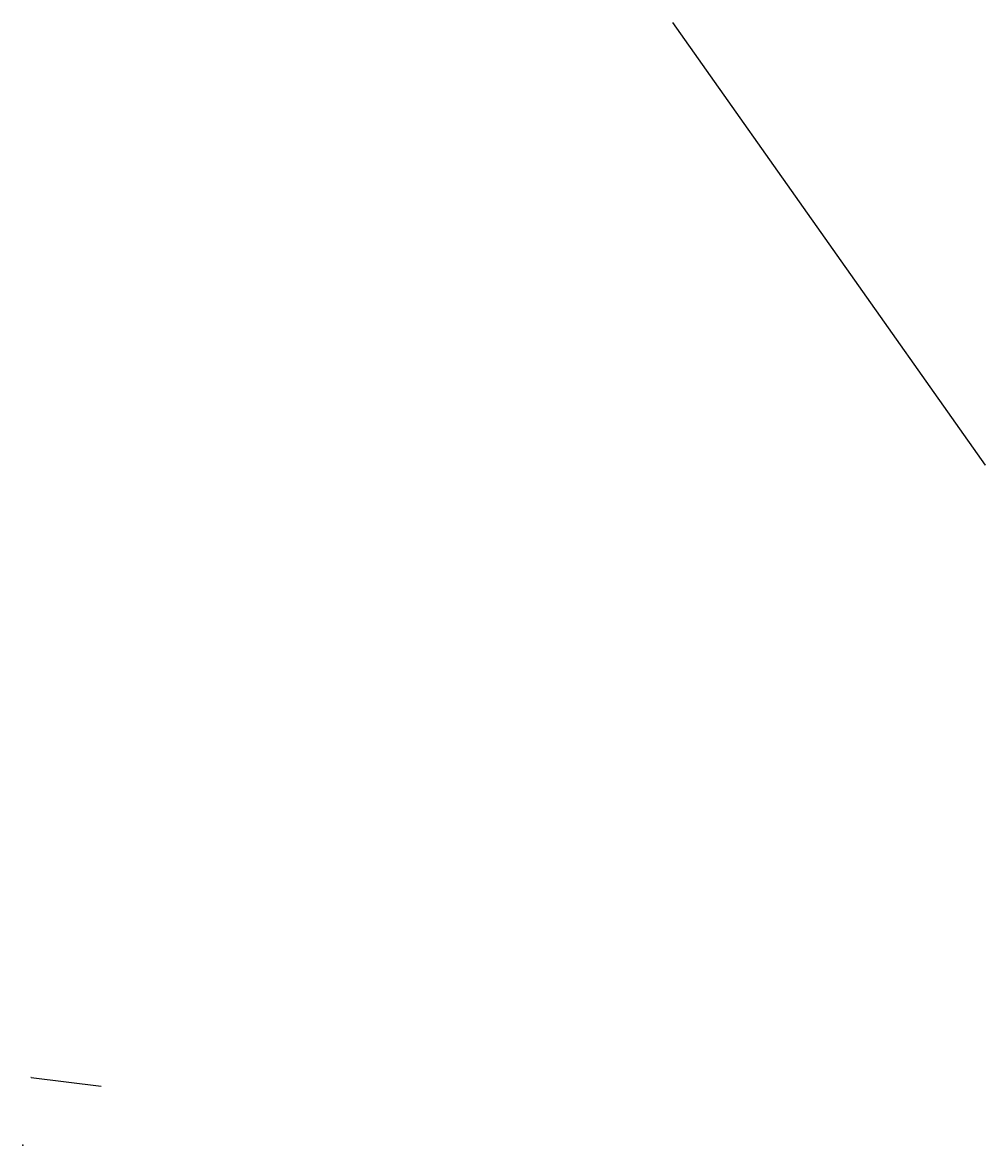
# Model space of a CAD drawing. Header units: millimetres. Extents: x 55422 to 1846266, y 16559 to 2104649.
import ezdxf
from ezdxf.enums import TextEntityAlignment as Align

# ---------------------------------------------------------------- set-up
doc = ezdxf.new("R2010")
doc.units = ezdxf.units.MM
doc.layers.add('粗线', color=1, linetype='Continuous', lineweight=40)
doc.layers.add('细线', color=7, linetype='Continuous')
doc.styles.add('0.5标框渠道', font='tssdeng.shx', dxfattribs={"width": 0.8, "height": 10, "bigfont": 'hztxt.shx'})
doc.styles.add('图框', font='仿宋_GB2312.TTF', dxfattribs={"width": 0.8, "height": 4})
doc.styles.add('图框仿宋', font='仿宋_GB2312.TTF', dxfattribs={"width": 0.85})
doc.dimstyles.new('0.5标框（渠道）', dxfattribs={"dimtxt": 15, "dimasz": 5, "dimexe": 8, "dimexo": 8, "dimgap": 1.5, "dimtad": 1, "dimtxsty": '0.5标框渠道', "dimblk": 'OBLIQUE', "dimcen": 2, "dimadec": 0, "dimazin": 0, "dimtfac": 1, "dimtix": 1, "dimtmove": 0, "dimatfit": 3, "dimldrblk": 'OBLIQUE', "dimfxl": 0, "dimarcsym": 0})

# ---------------------------------------------------------------- blocks, each defined once
blk = doc.blocks.new('_Oblique')
at = {"color": 0, "linetype": 'ByBlock', "lineweight": -2}
blk.add_line((-0.5, -0.5), (0.5, 0.5), dxfattribs=at)
blk = doc.blocks.new('*D79')
at = {"layer": 'Defpoints', "color": 0}
for p in [(56002, 17439), (56042, 17349), (56042, 17309)]:
    blk.add_point(p, dxfattribs=at)
at = {"layer": '细线', "color": 0, "lineweight": -2}
for p, q in [((56002, 17317), (56002, 17301)), ((56002, 17309), (56042, 17309)), ((56042, 17317), (56042, 17301))]:
    blk.add_line(p, q, dxfattribs=at)
at = {"layer": '细线', "color": 0, "lineweight": -2, "xscale": 5, "yscale": 5, "zscale": 5, "rotation": 180}
blk.add_blockref('_Oblique', (56002, 17309), dxfattribs=at)
at = {"layer": '细线', "color": 0, "lineweight": -2, "xscale": 5, "yscale": 5, "zscale": 5}
blk.add_blockref('_Oblique', (56042, 17309), dxfattribs=at)
at = {"layer": '细线', "color": 0, "insert": (56022, 17315), "char_height": 10, "attachment_point": 5, "style": '0.5标框渠道'}
blk.add_mtext('40', dxfattribs=at)
blk = doc.blocks.new('*D80')
at = {"layer": 'Defpoints', "color": 0}
for p in [(56042, 17349), (56142, 17349), (56142, 17309)]:
    blk.add_point(p, dxfattribs=at)
at = {"layer": '细线', "color": 0, "lineweight": -2}
for p, q in [((56042, 17317), (56042, 17301)), ((56042, 17309), (56142, 17309)), ((56142, 17317), (56142, 17301))]:
    blk.add_line(p, q, dxfattribs=at)
at = {"layer": '细线', "color": 0, "lineweight": -2, "xscale": 5, "yscale": 5, "zscale": 5, "rotation": 180}
blk.add_blockref('_Oblique', (56042, 17309), dxfattribs=at)
at = {"layer": '细线', "color": 0, "lineweight": -2, "xscale": 5, "yscale": 5, "zscale": 5}
blk.add_blockref('_Oblique', (56142, 17309), dxfattribs=at)
at = {"layer": '细线', "color": 0, "insert": (56092, 17315), "char_height": 10, "attachment_point": 5, "style": '0.5标框渠道'}
blk.add_mtext('100', dxfattribs=at)
blk = doc.blocks.new('*D81')
at = {"layer": 'Defpoints', "color": 0}
for p in [(56142, 17349), (56182, 17439), (56182, 17309)]:
    blk.add_point(p, dxfattribs=at)
at = {"layer": '细线', "color": 0, "lineweight": -2}
for p, q in [((56142, 17317), (56142, 17301)), ((56142, 17309), (56182, 17309)), ((56182, 17317), (56182, 17301))]:
    blk.add_line(p, q, dxfattribs=at)
at = {"layer": '细线', "color": 0, "lineweight": -2, "xscale": 5, "yscale": 5, "zscale": 5, "rotation": 180}
blk.add_blockref('_Oblique', (56142, 17309), dxfattribs=at)
at = {"layer": '细线', "color": 0, "lineweight": -2, "xscale": 5, "yscale": 5, "zscale": 5}
blk.add_blockref('_Oblique', (56182, 17309), dxfattribs=at)
at = {"layer": '细线', "color": 0, "insert": (56162, 17315), "char_height": 10, "attachment_point": 5, "style": '0.5标框渠道'}
blk.add_mtext('40', dxfattribs=at)
blk = doc.blocks.new('*D82')
at = {"layer": 'Defpoints', "color": 0}
for p in [(55964, 17349), (56002, 17439), (56042, 17349)]:
    blk.add_point(p, dxfattribs=at)
at = {"layer": '细线', "color": 0, "lineweight": -2}
for p, q in [((55972, 17439), (55956, 17439)), ((55972, 17349), (55956, 17349)), ((55964, 17439), (55964, 17349))]:
    blk.add_line(p, q, dxfattribs=at)
at = {"layer": '细线', "color": 0, "lineweight": -2, "xscale": 5, "yscale": 5, "zscale": 5}
for p, rotation in [((55964, 17439), 90), ((55964, 17349), 270)]:
    blk.add_blockref('_Oblique', p, dxfattribs=dict(at, rotation=rotation))
at = {"layer": '细线', "color": 0, "insert": (55957, 17394), "char_height": 10, "attachment_point": 5, "rotation": 90, "style": '0.5标框渠道'}
blk.add_mtext('90', dxfattribs=at)
blk = doc.blocks.new('*D93')
at = {"layer": 'Defpoints', "color": 0}
for p in [(56002, 17439), (56182, 17466), (56182, 17439)]:
    blk.add_point(p, dxfattribs=at)
at = {"layer": '细线', "color": 0, "lineweight": -2}
for p, q in [((56002, 17458), (56002, 17474)), ((56002, 17466), (56182, 17466)), ((56182, 17458), (56182, 17474))]:
    blk.add_line(p, q, dxfattribs=at)
at = {"layer": '细线', "color": 0, "lineweight": -2, "xscale": 5, "yscale": 5, "zscale": 5, "rotation": 180}
blk.add_blockref('_Oblique', (56002, 17466), dxfattribs=at)
at = {"layer": '细线', "color": 0, "lineweight": -2, "xscale": 5, "yscale": 5, "zscale": 5}
blk.add_blockref('_Oblique', (56182, 17466), dxfattribs=at)
at = {"layer": '细线', "color": 0, "insert": (56092, 17473), "char_height": 10, "attachment_point": 5, "style": '0.5标框渠道'}
blk.add_mtext('180', dxfattribs=at)
blk = doc.blocks.new('*D94')
at = {"layer": 'Defpoints', "color": 0}
for p in [(56182, 17439), (56202, 17466), (56202, 17439)]:
    blk.add_point(p, dxfattribs=at)
at = {"layer": '细线', "color": 0, "lineweight": -2}
for p, q in [((56182, 17458), (56182, 17474)), ((56182, 17466), (56202, 17466)), ((56202, 17458), (56202, 17474))]:
    blk.add_line(p, q, dxfattribs=at)
at = {"layer": '细线', "color": 0, "lineweight": -2, "xscale": 5, "yscale": 5, "zscale": 5, "rotation": 180}
blk.add_blockref('_Oblique', (56182, 17466), dxfattribs=at)
at = {"layer": '细线', "color": 0, "lineweight": -2, "xscale": 5, "yscale": 5, "zscale": 5}
blk.add_blockref('_Oblique', (56202, 17466), dxfattribs=at)
at = {"layer": '细线', "color": 0, "insert": (56192, 17473), "char_height": 10, "attachment_point": 5, "style": '0.5标框渠道'}
blk.add_mtext('20', dxfattribs=at)
blk = doc.blocks.new('*D83')
at = {"layer": 'Defpoints', "color": 0}
for p in [(55964, 17339), (56042, 17349), (56042, 17339)]:
    blk.add_point(p, dxfattribs=at)
at = {"layer": '细线', "color": 0, "lineweight": -2}
for p, q in [((55972, 17349), (55956, 17349)), ((55972, 17339), (55956, 17339)), ((55964, 17349), (55964, 17354)), ((55964, 17349), (55964, 17339)), ((55964, 17339), (55964, 17334))]:
    blk.add_line(p, q, dxfattribs=at)
at = {"layer": '细线', "color": 0, "lineweight": -2, "xscale": 5, "yscale": 5, "zscale": 5}
for p, rotation in [((55964, 17349), 270), ((55964, 17339), 90)]:
    blk.add_blockref('_Oblique', p, dxfattribs=dict(at, rotation=rotation))
at = {"layer": '细线', "color": 0, "insert": (55957, 17344), "char_height": 10, "attachment_point": 5, "rotation": 90, "style": '0.5标框渠道'}
blk.add_mtext('10', dxfattribs=at)
blk = doc.blocks.new('*D84')
at = {"layer": 'Defpoints', "color": 0}
for p in [(56185, 17429), (56189, 17439), (56222, 17429)]:
    blk.add_point(p, dxfattribs=at)
at = {"layer": '细线', "color": 0, "lineweight": -2}
for p, q in [((56214, 17439), (56230, 17439)), ((56214, 17429), (56230, 17429)), ((56222, 17439), (56222, 17444)), ((56222, 17439), (56222, 17429)), ((56222, 17429), (56222, 17424))]:
    blk.add_line(p, q, dxfattribs=at)
at = {"layer": '细线', "color": 0, "lineweight": -2, "xscale": 5, "yscale": 5, "zscale": 5}
for p, rotation in [((56222, 17439), 270), ((56222, 17429), 90)]:
    blk.add_blockref('_Oblique', p, dxfattribs=dict(at, rotation=rotation))
at = {"layer": '细线', "color": 0, "insert": (56215, 17434), "char_height": 10, "attachment_point": 5, "rotation": 90, "style": '0.5标框渠道'}
blk.add_mtext('10', dxfattribs=at)
blk = doc.blocks.new('*D95')
at = {"layer": 'Defpoints', "color": 0}
for p in [(55932, 17439), (55982, 17466), (55982, 17439)]:
    blk.add_point(p, dxfattribs=at)
at = {"layer": '细线', "color": 0, "lineweight": -2}
for p, q in [((55932, 17458), (55932, 17474)), ((55932, 17466), (55982, 17466)), ((55982, 17458), (55982, 17474))]:
    blk.add_line(p, q, dxfattribs=at)
at = {"layer": '细线', "color": 0, "lineweight": -2, "xscale": 5, "yscale": 5, "zscale": 5, "rotation": 180}
blk.add_blockref('_Oblique', (55932, 17466), dxfattribs=at)
at = {"layer": '细线', "color": 0, "lineweight": -2, "xscale": 5, "yscale": 5, "zscale": 5}
blk.add_blockref('_Oblique', (55982, 17466), dxfattribs=at)
at = {"layer": '细线', "color": 0, "insert": (55957, 17473), "char_height": 10, "attachment_point": 5, "style": '0.5标框渠道'}
blk.add_mtext('50', dxfattribs=at)
blk = doc.blocks.new('*D96')
at = {"layer": 'Defpoints', "color": 0}
for p in [(56202, 17466), (56202, 17439), (56252, 17439)]:
    blk.add_point(p, dxfattribs=at)
at = {"layer": '细线', "color": 0, "lineweight": -2}
for p, q in [((56202, 17458), (56202, 17474)), ((56252, 17466), (56202, 17466)), ((56252, 17458), (56252, 17474))]:
    blk.add_line(p, q, dxfattribs=at)
at = {"layer": '细线', "color": 0, "lineweight": -2, "xscale": 5, "yscale": 5, "zscale": 5, "rotation": 180}
blk.add_blockref('_Oblique', (56202, 17466), dxfattribs=at)
at = {"layer": '细线', "color": 0, "lineweight": -2, "xscale": 5, "yscale": 5, "zscale": 5}
blk.add_blockref('_Oblique', (56252, 17466), dxfattribs=at)
at = {"layer": '细线', "color": 0, "insert": (56227, 17473), "char_height": 10, "attachment_point": 5, "style": '0.5标框渠道'}
blk.add_mtext('50', dxfattribs=at)
blk = doc.blocks.new('*D97')
at = {"layer": 'Defpoints', "color": 0}
for p in [(71345, 142916), (56021, 17398), (56058, 17394)]:
    blk.add_point(p, dxfattribs=at)
at = {"layer": '细线', "color": 0, "lineweight": -2}
for p, q in [((71307, 142919), (71308, 142928)), ((71307, 142920), (71345, 142916)), ((71344, 142914), (71346, 142924)), ((71345, 142916), (201650, 127047))]:
    blk.add_line(p, q, dxfattribs=at)
at = {"layer": '细线', "color": 0, "lineweight": -2, "xscale": 5, "yscale": 5, "zscale": 5}
for p, rotation in [((71307, 142920), 173.0566575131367), ((71345, 142916), 353.0566575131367)]:
    blk.add_blockref('_Oblique', p, dxfattribs=dict(at, rotation=rotation))
at = {"layer": '细线', "color": 0, "insert": (201636, 127056), "char_height": 10, "attachment_point": 5, "rotation": 353.056658, "style": '0.5标框渠道'}
blk.add_mtext('38,14', dxfattribs=at)
blk = doc.blocks.new('*D85')
at = {"layer": 'Defpoints', "color": 0}
for p in [(55982, 17466), (55982, 17458), (56002, 17458)]:
    blk.add_point(p, dxfattribs=at)
at = {"layer": '细线', "color": 0, "lineweight": -2}
for p, q in [((55982, 17466), (55982, 17474)), ((56002, 17466), (55982, 17466)), ((56002, 17466), (56002, 17474))]:
    blk.add_line(p, q, dxfattribs=at)
at = {"layer": '细线', "color": 0, "lineweight": -2, "xscale": 5, "yscale": 5, "zscale": 5, "rotation": 180}
blk.add_blockref('_Oblique', (55982, 17466), dxfattribs=at)
at = {"layer": '细线', "color": 0, "lineweight": -2, "xscale": 5, "yscale": 5, "zscale": 5}
blk.add_blockref('_Oblique', (56002, 17466), dxfattribs=at)
at = {"layer": '细线', "color": 0, "insert": (55992, 17473), "char_height": 10, "attachment_point": 5, "style": '0.5标框渠道'}
blk.add_mtext('20', dxfattribs=at)
blk = doc.blocks.new('A$C05D009C4')
h = blk.add_hatch(color=152)
h.dxf.hatch_style = 1
h.paths.add_polyline_path([(39, 12, 1), (29, 12, 1)])
h.paths.add_polyline_path([(39, 12, 1), (29, 12, 1)], flags=16)
h = blk.add_hatch(color=152)
h.dxf.hatch_style = 1
edge = h.paths.add_edge_path()
edge.add_arc((36, 10), 1.46, 43.31771, 70.370035)
edge.add_arc((34, 6), 5.57, 70.370035, 84.528546)
edge.add_arc((34, 0), 11.7, 84.528546, 95.177468)
edge.add_arc((34, 10), 1.83, 111.796568, 130.917401, ccw=False)
edge.add_arc((36, 5), 6.94, 98.842748, 111.796568, ccw=False)
edge.add_arc((37, -2), 13.9, 95.210368, 98.842748, ccw=False)
edge.add_ellipse((34, 12), major_axis=(-1.77, 0), ratio=0.877698, start_angle=172.653862, end_angle=176.912987)
edge.add_arc((36, 2), 10.2, 88.999929, 98.522671)
edge.add_arc((35, 5), 7.59, 98.522671, 116.849104)
edge.add_arc((32, 10), 1.23, 116.849104, 139.290068)
edge.add_arc((31, 11), 0.195, 139.290068, 263.050638)
edge.add_arc((32, 12), 1.71, 263.050638, 272.136251)
edge.add_arc((33, -19), 29.6, 88.462688, 92.136251, ccw=False)
edge.add_arc((33, 6), 5.1, 68.071138, 88.462688, ccw=False)
edge.add_arc((38, -11), 21.4, 95.912944, 98.795216)
edge.add_arc((36, -2), 12.5, 98.795216, 117.849675)
edge.add_arc((95, -228), 246, 104.77039, 105.157907, ccw=False)
edge.add_line((32, 9), (31, 9))
edge.add_arc((53, -88), 99.5, 100.906273, 102.398344, ccw=False)
edge.add_line((34, 10), (33, 9))
edge.add_arc((31, 38), 28.7, 274.61776, 279.694437)
edge.add_arc((35, 14), 4.57, 279.694437, 287.611927)
edge.add_arc((36, 11), 1.65, 287.611927, 311.514098)
edge.add_arc((37, 10), 0.275, 311.514098, 403.31771)
edge = h.paths.add_edge_path()
edge.add_arc((38, 13), 2.07, 138.974197, 204.118088, ccw=False)
edge.add_line((37, 14), (35, 14))
edge.add_line((35, 14), (35, 15))
edge.add_line((35, 15), (33, 15))
edge.add_line((33, 15), (33, 14))
edge.add_line((33, 14), (31, 14))
edge.add_arc((30, 13), 2.07, -24.118088, 41.025803, ccw=False)
edge.add_arc((28, 14), 3.75, 314.344121, 335.881912, ccw=False)
edge.add_arc((30, 14), 3.11, 282.387728, 290.146581)
edge.add_arc((27, 23), 12, 290.146581, 296.649519)
edge.add_ellipse((34, 12), major_axis=(-1.77, 0), ratio=0.877698, start_angle=176.912987, end_angle=378.374738, ccw=False)
edge.add_ellipse((34, 12), major_axis=(-1.77, 0), ratio=0.877698, start_angle=172.653862, end_angle=176.912987, ccw=False)
edge.add_ellipse((34, 12), major_axis=(-1.77, 0), ratio=0.877698, start_angle=161.625262, end_angle=172.653862, ccw=False)
edge.add_arc((41, 23), 12, 243.350481, 249.853419)
edge.add_arc((38, 14), 3.11, 249.853419, 257.612272)
edge.add_arc((40, 14), 3.75, 204.118088, 225.655879, ccw=False)
at = {"lineweight": 0}
for p, q in [((0, 0), (0, 297)), ((0, 297), (420, 297)), ((420, 0), (0, 0)), ((415, 12), (235, 12)), ((420, 297), (420, 0))]:
    blk.add_line(p, q, dxfattribs=at)
for p, q in [((25, 292), (7, 292)), ((7, 292), (7, 202)), ((25, 277), (7, 277)), ((25, 262), (7, 262)), ((25, 247), (7, 247)), ((25, 232), (7, 232)), ((25, 217), (7, 217)), ((25, 202), (7, 202)), ((13, 292), (13, 202)), ((19, 292), (19, 202)), ((120, 19), (120, 5)), ((165, 19), (165, 5)), ((235, 19), (235, 5)), ((260, 19), (260, 5)), ((275, 19), (275, 5)), ((290, 19), (290, 5)), ((305, 19), (305, 5)), ((320, 19), (320, 5)), ((335, 19), (335, 5)), ((350, 19), (350, 5)), ((365, 19), (365, 5)), ((380, 12), (380, 5))]:
    blk.add_line(p, q)
at = {"lineweight": 0, "const_width": 1}
blk.add_lwpolyline([(25, 292), (415, 292), (415, 5), (25, 5)], close=True, dxfattribs=at)
at = {"lineweight": 0, "const_width": 0.4}
blk.add_lwpolyline([(415, 19), (25, 19)], dxfattribs=at)
at = {"color": 152}
for points in [[(36, 12, 0.0415747), (34, 12, 0.080135), (32, 11, 0.0982313), (31, 11, 0.5994396), (31, 11, 0.0396642), (32, 11, -0.0160303), (34, 11, -0.0892105), (35, 10, 0.0125769), (34, 10, 0.0833329), (30, 9, -0.0016909), (32, 9), (31, 9, -0.0065105), (34, 10), (33, 9, 0.0221548), (36, 10, 0.0345603), (36, 10, 0.1046727), (37, 10, 0.4234639), (37, 11, 0.1185893), (36, 11, 0.0618569), (35, 11, 0.0464982), (33, 11, -0.0836245), (33, 12, -0.056582), (35, 12, -0.0158506), (36, 12)], [(32, 12, -0.028382), (31, 11, -0.0338673), (31, 11, 0.094254), (31, 12, 0.2921547), (31, 14), (33, 14), (33, 15), (35, 15), (35, 14), (37, 14, 0.2921547), (36, 12, 0.094254), (37, 11, -0.0338673), (37, 11, -0.028382), (36, 12)]]:
    blk.add_lwpolyline(points, format="xyb", dxfattribs=at)
for radius in [4.84, 4.68]:
    blk.add_circle((34, 12), radius, dxfattribs=at)
blk.add_arc((36, 5), 6.94, 98.842748, 111.796568, dxfattribs=at)
for start_param, end_param in [(2.820893, 6.603885), (3.0133784, 3.0877141)]:
    blk.add_ellipse((34, 12), major_axis=(-1.77, 0), ratio=0.877698, start_param=start_param, end_param=end_param, dxfattribs=at)
at = {"style": '图框'}
for s, height, width, p in [('江苏省水利勘测设计研究院有限公司', 3.75, 0.9, (78, 14)), ('Jiangsu Surveying and Design Institute of Water Resources Co., Ltd.', 2, 0.8, (78, 9)), ('铜山区2020年农业水价综合改革及农田水利 ', 2.11, 0.8, (143, 15)), ('设施维修养护资金项目实施方案（区级）', 2.11, 0.8, (143, 11))]:
    blk.add_text(s, height=height, dxfattribs=dict(at, width=width)).set_placement(p, align=Align.MIDDLE)
for s, p in [('实施方案', (243, 16)), ('水  工', (243, 9))]:
    blk.add_text(s, height=2.5, dxfattribs=at).set_placement(p, align=Align.MIDDLE_CENTER)
at = {"char_height": 2.5, "rotation": 90, "style": '图框'}
for s, insert, attachment_point in [('江苏省水利勘测设计研究院有限公司\\P地址：扬州市吉安路209号吉安大厦1号楼  邮编：225127\\P电话：0514-87860116  传真：0514-87889101\\P声明：未经授权，不得翻印、传播或它用。', (6, 6), 1), ('日 期', (10, 240), 5), ('会签者', (10, 225), 5), ('会签专业', (10, 210), 5)]:
    blk.add_mtext(s, dxfattribs=dict(at, insert=insert, attachment_point=attachment_point))
at = {"char_height": 2.5, "attachment_point": 5, "style": '图框'}
for s, insert in [('设计', (253, 16)), ('部分', (253, 9)), ('批 准', (267, 16)), ('核 定', (282, 15)), ('审 查', (297, 15)), ('校 核', (312, 16)), ('设 计', (327, 16)), ('制 图', (342, 15)), ('2020.05', (357, 9)), ('日 期', (357, 16)), ('甲级设计证书编号A132012666', (390, 16)), ('图 号', (372, 9))]:
    blk.add_mtext(s, dxfattribs=dict(at, insert=insert))
blk = doc.blocks.new('*D86')
at = {"layer": 'Defpoints', "color": 0}
for p in [(56037, 17051), (56062, 16981), (56062, 16941)]:
    blk.add_point(p, dxfattribs=at)
at = {"layer": '细线', "color": 0, "lineweight": -2}
for p, q in [((56037, 16949), (56037, 16933)), ((56037, 16941), (56062, 16941)), ((56062, 16949), (56062, 16933))]:
    blk.add_line(p, q, dxfattribs=at)
at = {"layer": '细线', "color": 0, "lineweight": -2, "xscale": 5, "yscale": 5, "zscale": 5, "rotation": 180}
blk.add_blockref('_Oblique', (56037, 16941), dxfattribs=at)
at = {"layer": '细线', "color": 0, "lineweight": -2, "xscale": 5, "yscale": 5, "zscale": 5}
blk.add_blockref('_Oblique', (56062, 16941), dxfattribs=at)
at = {"layer": '细线', "color": 0, "insert": (56049, 16947), "char_height": 10, "attachment_point": 5, "style": '0.5标框渠道'}
blk.add_mtext('25', dxfattribs=at)
blk = doc.blocks.new('*D87')
at = {"layer": 'Defpoints', "color": 0}
for p in [(56062, 16981), (56122, 16981), (56122, 16941)]:
    blk.add_point(p, dxfattribs=at)
at = {"layer": '细线', "color": 0, "lineweight": -2}
for p, q in [((56062, 16949), (56062, 16933)), ((56062, 16941), (56122, 16941)), ((56122, 16949), (56122, 16933))]:
    blk.add_line(p, q, dxfattribs=at)
at = {"layer": '细线', "color": 0, "lineweight": -2, "xscale": 5, "yscale": 5, "zscale": 5, "rotation": 180}
blk.add_blockref('_Oblique', (56062, 16941), dxfattribs=at)
at = {"layer": '细线', "color": 0, "lineweight": -2, "xscale": 5, "yscale": 5, "zscale": 5}
blk.add_blockref('_Oblique', (56122, 16941), dxfattribs=at)
at = {"layer": '细线', "color": 0, "insert": (56092, 16947), "char_height": 10, "attachment_point": 5, "style": '0.5标框渠道'}
blk.add_mtext('60', dxfattribs=at)
blk = doc.blocks.new('*D88')
at = {"layer": 'Defpoints', "color": 0}
for p in [(56122, 16981), (56147, 17051), (56147, 16941)]:
    blk.add_point(p, dxfattribs=at)
at = {"layer": '细线', "color": 0, "lineweight": -2}
for p, q in [((56122, 16949), (56122, 16933)), ((56122, 16941), (56147, 16941)), ((56147, 16949), (56147, 16933))]:
    blk.add_line(p, q, dxfattribs=at)
at = {"layer": '细线', "color": 0, "lineweight": -2, "xscale": 5, "yscale": 5, "zscale": 5, "rotation": 180}
blk.add_blockref('_Oblique', (56122, 16941), dxfattribs=at)
at = {"layer": '细线', "color": 0, "lineweight": -2, "xscale": 5, "yscale": 5, "zscale": 5}
blk.add_blockref('_Oblique', (56147, 16941), dxfattribs=at)
at = {"layer": '细线', "color": 0, "insert": (56134, 16947), "char_height": 10, "attachment_point": 5, "style": '0.5标框渠道'}
blk.add_mtext('25', dxfattribs=at)
blk = doc.blocks.new('*D89')
at = {"layer": 'Defpoints', "color": 0}
for p in [(55998, 16981), (56037, 17051), (56062, 16981)]:
    blk.add_point(p, dxfattribs=at)
at = {"layer": '细线', "color": 0, "lineweight": -2}
for p, q in [((56006, 17051), (55990, 17051)), ((56006, 16981), (55990, 16981)), ((55998, 17051), (55998, 16981))]:
    blk.add_line(p, q, dxfattribs=at)
at = {"layer": '细线', "color": 0, "lineweight": -2, "xscale": 5, "yscale": 5, "zscale": 5}
for p, rotation in [((55998, 17051), 90), ((55998, 16981), 270)]:
    blk.add_blockref('_Oblique', p, dxfattribs=dict(at, rotation=rotation))
at = {"layer": '细线', "color": 0, "insert": (55992, 17016), "char_height": 10, "attachment_point": 5, "rotation": 90, "style": '0.5标框渠道'}
blk.add_mtext('70', dxfattribs=at)
blk = doc.blocks.new('*D98')
at = {"layer": 'Defpoints', "color": 0}
for p in [(56037, 17051), (56147, 17078), (56147, 17051)]:
    blk.add_point(p, dxfattribs=at)
at = {"layer": '细线', "color": 0, "lineweight": -2}
for p, q in [((56037, 17070), (56037, 17086)), ((56037, 17078), (56147, 17078)), ((56147, 17070), (56147, 17086))]:
    blk.add_line(p, q, dxfattribs=at)
at = {"layer": '细线', "color": 0, "lineweight": -2, "xscale": 5, "yscale": 5, "zscale": 5, "rotation": 180}
blk.add_blockref('_Oblique', (56037, 17078), dxfattribs=at)
at = {"layer": '细线', "color": 0, "lineweight": -2, "xscale": 5, "yscale": 5, "zscale": 5}
blk.add_blockref('_Oblique', (56147, 17078), dxfattribs=at)
at = {"layer": '细线', "color": 0, "insert": (56092, 17085), "char_height": 10, "attachment_point": 5, "style": '0.5标框渠道'}
blk.add_mtext('110', dxfattribs=at)
blk = doc.blocks.new('*D99')
at = {"layer": 'Defpoints', "color": 0}
for p in [(56147, 17051), (56167, 17078), (56167, 17051)]:
    blk.add_point(p, dxfattribs=at)
at = {"layer": '细线', "color": 0, "lineweight": -2}
for p, q in [((56147, 17070), (56147, 17086)), ((56147, 17078), (56167, 17078)), ((56167, 17070), (56167, 17086))]:
    blk.add_line(p, q, dxfattribs=at)
at = {"layer": '细线', "color": 0, "lineweight": -2, "xscale": 5, "yscale": 5, "zscale": 5, "rotation": 180}
blk.add_blockref('_Oblique', (56147, 17078), dxfattribs=at)
at = {"layer": '细线', "color": 0, "lineweight": -2, "xscale": 5, "yscale": 5, "zscale": 5}
blk.add_blockref('_Oblique', (56167, 17078), dxfattribs=at)
at = {"layer": '细线', "color": 0, "insert": (56157, 17085), "char_height": 10, "attachment_point": 5, "style": '0.5标框渠道'}
blk.add_mtext('20', dxfattribs=at)
blk = doc.blocks.new('*D90')
at = {"layer": 'Defpoints', "color": 0}
for p in [(55998, 16971), (56062, 16981), (56062, 16971)]:
    blk.add_point(p, dxfattribs=at)
at = {"layer": '细线', "color": 0, "lineweight": -2}
for p, q in [((56006, 16981), (55990, 16981)), ((56006, 16971), (55990, 16971)), ((55998, 16981), (55998, 16986)), ((55998, 16981), (55998, 16971)), ((55998, 16971), (55998, 16966))]:
    blk.add_line(p, q, dxfattribs=at)
at = {"layer": '细线', "color": 0, "lineweight": -2, "xscale": 5, "yscale": 5, "zscale": 5}
for p, rotation in [((55998, 16981), 270), ((55998, 16971), 90)]:
    blk.add_blockref('_Oblique', p, dxfattribs=dict(at, rotation=rotation))
at = {"layer": '细线', "color": 0, "insert": (55992, 16976), "char_height": 10, "attachment_point": 5, "rotation": 90, "style": '0.5标框渠道'}
blk.add_mtext('10', dxfattribs=at)
blk = doc.blocks.new('*D91')
at = {"layer": 'Defpoints', "color": 0}
for p in [(56150, 17041), (56153, 17051), (56186, 17041)]:
    blk.add_point(p, dxfattribs=at)
at = {"layer": '细线', "color": 0, "lineweight": -2}
for p, q in [((56178, 17051), (56194, 17051)), ((56178, 17041), (56194, 17041)), ((56186, 17051), (56186, 17056)), ((56186, 17051), (56186, 17041)), ((56186, 17041), (56186, 17036))]:
    blk.add_line(p, q, dxfattribs=at)
at = {"layer": '细线', "color": 0, "lineweight": -2, "xscale": 5, "yscale": 5, "zscale": 5}
for p, rotation in [((56186, 17051), 270), ((56186, 17041), 90)]:
    blk.add_blockref('_Oblique', p, dxfattribs=dict(at, rotation=rotation))
at = {"layer": '细线', "color": 0, "insert": (56179, 17046), "char_height": 10, "attachment_point": 5, "rotation": 90, "style": '0.5标框渠道'}
blk.add_mtext('10', dxfattribs=at)
blk = doc.blocks.new('*D100')
at = {"layer": 'Defpoints', "color": 0}
for p in [(55967, 17051), (56017, 17078), (56017, 17051)]:
    blk.add_point(p, dxfattribs=at)
at = {"layer": '细线', "color": 0, "lineweight": -2}
for p, q in [((55967, 17070), (55967, 17086)), ((55967, 17078), (56017, 17078)), ((56017, 17070), (56017, 17086))]:
    blk.add_line(p, q, dxfattribs=at)
at = {"layer": '细线', "color": 0, "lineweight": -2, "xscale": 5, "yscale": 5, "zscale": 5, "rotation": 180}
blk.add_blockref('_Oblique', (55967, 17078), dxfattribs=at)
at = {"layer": '细线', "color": 0, "lineweight": -2, "xscale": 5, "yscale": 5, "zscale": 5}
blk.add_blockref('_Oblique', (56017, 17078), dxfattribs=at)
at = {"layer": '细线', "color": 0, "insert": (55992, 17085), "char_height": 10, "attachment_point": 5, "style": '0.5标框渠道'}
blk.add_mtext('50', dxfattribs=at)
blk = doc.blocks.new('*D101')
at = {"layer": 'Defpoints', "color": 0}
for p in [(56167, 17078), (56167, 17051), (56217, 17051)]:
    blk.add_point(p, dxfattribs=at)
at = {"layer": '细线', "color": 0, "lineweight": -2}
for p, q in [((56167, 17070), (56167, 17086)), ((56217, 17078), (56167, 17078)), ((56217, 17070), (56217, 17086))]:
    blk.add_line(p, q, dxfattribs=at)
at = {"layer": '细线', "color": 0, "lineweight": -2, "xscale": 5, "yscale": 5, "zscale": 5, "rotation": 180}
blk.add_blockref('_Oblique', (56167, 17078), dxfattribs=at)
at = {"layer": '细线', "color": 0, "lineweight": -2, "xscale": 5, "yscale": 5, "zscale": 5}
blk.add_blockref('_Oblique', (56217, 17078), dxfattribs=at)
at = {"layer": '细线', "color": 0, "insert": (56192, 17085), "char_height": 10, "attachment_point": 5, "style": '0.5标框渠道'}
blk.add_mtext('50', dxfattribs=at)
blk = doc.blocks.new('*D102')
at = {"layer": 'Defpoints', "color": 0}
for p in [(1846260, 1281257), (56048, 17019), (56058, 17005)]:
    blk.add_point(p, dxfattribs=at)
at = {"layer": '细线', "color": 0, "lineweight": -2}
for p, q in [((1846250, 1281271), (1264783, 2104639)), ((1846249, 1281270), (1846257, 1281276)), ((1846260, 1281257), (1846250, 1281271)), ((1846259, 1281257), (1846266, 1281262))]:
    blk.add_line(p, q, dxfattribs=at)
at = {"layer": '细线', "color": 0, "lineweight": -2, "xscale": 5, "yscale": 5, "zscale": 5}
for p, rotation in [((1846250, 1281271), 125.2299777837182), ((1846260, 1281257), 305.2299777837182)]:
    blk.add_blockref('_Oblique', p, dxfattribs=dict(at, rotation=rotation))
at = {"layer": '细线', "color": 0, "insert": (1264796, 2104632), "char_height": 10, "attachment_point": 5, "rotation": 305.229978, "style": '0.5标框渠道'}
blk.add_mtext('16,75', dxfattribs=at)
blk = doc.blocks.new('*D92')
at = {"layer": 'Defpoints', "color": 0}
for p in [(56017, 17078), (56017, 17070), (56037, 17070)]:
    blk.add_point(p, dxfattribs=at)
at = {"layer": '细线', "color": 0, "lineweight": -2}
for p, q in [((56017, 17078), (56017, 17086)), ((56037, 17078), (56017, 17078)), ((56037, 17078), (56037, 17086))]:
    blk.add_line(p, q, dxfattribs=at)
at = {"layer": '细线', "color": 0, "lineweight": -2, "xscale": 5, "yscale": 5, "zscale": 5, "rotation": 180}
blk.add_blockref('_Oblique', (56017, 17078), dxfattribs=at)
at = {"layer": '细线', "color": 0, "lineweight": -2, "xscale": 5, "yscale": 5, "zscale": 5}
blk.add_blockref('_Oblique', (56037, 17078), dxfattribs=at)
at = {"layer": '细线', "color": 0, "insert": (56027, 17085), "char_height": 10, "attachment_point": 5, "style": '0.5标框渠道'}
blk.add_mtext('20', dxfattribs=at)
blk = doc.blocks.new('*D103')
at = {"layer": 'Defpoints', "color": 0}
for p in [(56132, 17010), (56139, 17000), (56141, 17006)]:
    blk.add_point(p, dxfattribs=at)
at = {"layer": '细线', "color": 0, "lineweight": -2}
for p, q in [((56130, 17003), (56125, 17005)), ((56130, 17003), (56127, 16996)), ((56130, 17003), (56139, 17000)), ((56139, 17000), (56136, 16992)), ((56139, 17000), (56144, 16998))]:
    blk.add_line(p, q, dxfattribs=at)
at = {"layer": '细线', "color": 0, "lineweight": -2, "xscale": 5, "yscale": 5, "zscale": 5}
for p, rotation in [((56130, 17003), 340.3461759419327), ((56139, 17000), 160.3461759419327)]:
    blk.add_blockref('_Oblique', p, dxfattribs=dict(at, rotation=rotation))
at = {"layer": '细线', "color": 0, "insert": (56137, 17008), "char_height": 10, "attachment_point": 5, "rotation": 340.346176, "style": '0.5标框渠道'}
blk.add_mtext('10', dxfattribs=at)
blk = doc.blocks.new('*D104')
at = {"layer": 'Defpoints', "color": 0}
for p in [(56040, 17013), (56049, 17016), (56052, 17008)]:
    blk.add_point(p, dxfattribs=at)
at = {"layer": '细线', "color": 0, "lineweight": -2}
for p, q in [((56042, 17005), (56038, 17003)), ((56042, 17005), (56052, 17008)), ((56042, 17005), (56045, 16997)), ((56052, 17008), (56057, 17010)), ((56052, 17008), (56055, 17001))]:
    blk.add_line(p, q, dxfattribs=at)
at = {"layer": '细线', "color": 0, "lineweight": -2, "xscale": 5, "yscale": 5, "zscale": 5}
for p, rotation in [((56042, 17005), 19.04871037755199), ((56052, 17008), 199.048710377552)]:
    blk.add_blockref('_Oblique', p, dxfattribs=dict(at, rotation=rotation))
at = {"layer": '细线', "color": 0, "insert": (56045, 17013), "char_height": 10, "attachment_point": 5, "rotation": 19.04871, "style": '0.5标框渠道'}
blk.add_mtext('10', dxfattribs=at)

msp = doc.modelspace()

# ---------------------------------------------------------------- hatches: boundary and pattern name
at = {"layer": '细线'}
h = msp.add_hatch(dxfattribs=at)
h.set_pattern_fill('AR-CONC', color=256, scale=0.1, style=0)
h.set_pattern_definition([(50, (31102.997, 12205.863), (18.218467, -1.5939086), [1.905, -20.955]), (355, (31102.997, 12205.863), (-3.524283, 19.105664), [1.524, -16.764]), (100.451, (31104.516, 12205.73), (14.69425, 17.511669), [1.619, -17.809]), (46.1842, (31102.997, 12210.943), (27.107904, -4.204233), [2.8575, -31.4325]), (96.6356, (31105.256, 12210.592), (23.740423, 24.742556), [2.4285, -26.7135]), (351.184, (31102.997, 12210.943), (23.74046, 24.742512), [2.286, -25.146]), (21, (31105.537, 12209.673), (15.161488, -10.226552), [1.905, -20.955]), (326, (31105.537, 12209.673), (6.180203, 18.418797), [1.524, -16.764]), (71.4514, (31106.801, 12208.82), (21.341649, 8.192286), [1.619, -17.809]), (37.5, (31102.9975, 12205.863), (0.3088603, 8.4555039), [0, -16.5608, 0, -17.018, 0, -16.8275]), (7.5, (31102.9975, 12205.863), (6.6819663, 10.0180575), [0, -9.7028, 0, -16.1798, 0, -6.4135]), (327.5, (31097.333, 12205.863), (13.5590595, -0.5728744), [0, -6.35, 0, -19.812, 0, -26.289]), (317.5, (31094.793, 12205.863), (14.812918, 2.542649), [0, -8.255, 0, -13.1572, 0, -18.669])])
h.paths.add_polyline_path([(56188.929, 17428.966), (56202.43, 17428.966), (56202.43, 17438.966), (56199.349, 17438.966), (56182.43, 17438.966), (56142.43, 17348.966), (56042.43, 17348.966), (56002.43, 17438.966), (55982.43, 17438.966), (55982.43, 17426.966), (55996.82, 17426.966), (56035.931, 17338.966), (56148.929, 17338.966)])
h = msp.add_hatch(dxfattribs=at)
h.set_pattern_fill('AR-CONC', color=256, scale=0.1, style=0)
h.set_pattern_definition([(50, (29662.327, 11817.803), (18.218467, -1.5939086), [1.905, -20.955]), (355, (29662.327, 11817.803), (-3.524283, 19.105664), [1.524, -16.764]), (100.451, (29663.845, 11817.67), (14.69425, 17.511669), [1.619, -17.809]), (46.1842, (29662.327, 11822.883), (27.107904, -4.204233), [2.8575, -31.4325]), (96.6356, (29664.586, 11822.532), (23.740423, 24.742556), [2.4285, -26.7135]), (351.184, (29662.327, 11822.883), (23.74046, 24.742512), [2.286, -25.146]), (21, (29664.867, 11821.613), (15.161488, -10.226552), [1.905, -20.955]), (326, (29664.867, 11821.613), (6.180203, 18.418797), [1.524, -16.764]), (71.4514, (29666.13, 11820.76), (21.341649, 8.192286), [1.619, -17.809]), (37.5, (29662.327, 11817.803), (0.3088603, 8.4555039), [0, -16.5608, 0, -17.018, 0, -16.8275]), (7.5, (29662.327, 11817.803), (6.6819663, 10.0180575), [0, -9.7028, 0, -16.1798, 0, -6.4135]), (327.5, (29656.663, 11817.803), (13.5590595, -0.5728744), [0, -6.35, 0, -19.812, 0, -26.289]), (317.5, (29654.123, 11817.803), (14.812918, 2.542649), [0, -8.255, 0, -13.1572, 0, -18.669])])
h.paths.add_polyline_path([(56128.807, 16970.906), (56153.807, 17040.906), (56166.76, 17040.906), (56166.76, 17050.906), (56163.678, 17050.906), (56146.76, 17050.906), (56121.76, 16980.906), (56061.76, 16980.906), (56036.76, 17050.906), (56016.76, 17050.906), (56016.76, 17038.906), (56030.427, 17038.906), (56054.713, 16970.906)])

# ---------------------------------------------------------------- linework, layer by layer
at = {"layer": '粗线'}
for p, q in [((56030.794, 16883.846), (56171.365, 16883.846)), ((56031.465, 17251.906), (56172.035, 17251.906))]:
    msp.add_line(p, q, dxfattribs=at)
at = {"layer": '细线', "color": 1}
for p, q in [((55882.43, 17388.966), (55822.67, 17388.966)), ((55916.76, 17000.906), (55856.999, 17000.906)), ((55932.43, 17438.966), (55882.43, 17388.966)), ((55966.76, 17050.906), (55916.76, 17000.906)), ((55982.43, 17438.966), (55932.43, 17438.966)), ((56016.76, 17050.906), (55966.76, 17050.906)), ((56002.43, 17438.966), (55982.43, 17438.966)), ((55982.43, 17438.966), (55982.43, 17426.966)), ((55982.43, 17426.966), (55996.82, 17426.966)), ((55996.82, 17426.966), (56035.931, 17338.966)), ((56002.43, 17438.966), (56042.43, 17348.966)), ((56036.76, 17050.906), (56016.76, 17050.906)), ((56016.76, 17050.906), (56016.76, 17038.906)), ((56016.76, 17038.906), (56030.427, 17038.906)), ((56030.427, 17038.906), (56054.713, 16970.906)), ((56035.931, 17338.966), (56148.929, 17338.966)), ((56036.76, 17050.906), (56061.76, 16980.906)), ((56042.43, 17348.966), (56142.43, 17348.966)), ((56054.713, 16970.906), (56128.807, 16970.906)), ((56061.76, 16980.906), (56121.76, 16980.906)), ((56146.76, 17050.906), (56121.76, 16980.906)), ((56153.807, 17040.906), (56128.807, 16970.906)), ((56182.43, 17438.966), (56142.43, 17348.966)), ((56146.76, 17050.906), (56166.76, 17050.906)), ((56188.929, 17428.966), (56148.929, 17338.966)), ((56153.807, 17040.906), (56166.76, 17040.906)), ((56163.678, 17050.906), (56216.76, 17050.906)), ((56166.76, 17050.906), (56166.76, 17040.906)), ((56182.43, 17438.966), (56202.43, 17438.966)), ((56188.929, 17428.966), (56202.43, 17428.966)), ((56199.349, 17438.966), (56252.43, 17438.966)), ((56202.43, 17438.966), (56202.43, 17428.966)), ((56216.76, 17050.906), (56266.76, 17000.906)), ((56252.43, 17438.966), (56302.43, 17388.966)), ((56266.76, 17000.906), (56326.52, 17000.906)), ((56302.43, 17388.966), (56362.191, 17388.966)), ((56397.729, 17388.966), (56337.968, 17388.966))]:
    msp.add_line(p, q, dxfattribs=at)
at = {"layer": '细线'}
for p, q in [((56030.794, 16879.828), (56171.365, 16879.828)), ((56031.465, 17247.888), (56172.035, 17247.888))]:
    msp.add_line(p, q, dxfattribs=at)
for points in [[(55835.484, 17388.966), (55840.015, 17396.813), (55830.954, 17396.813)], [(55869.814, 17000.906), (55874.344, 17008.753), (55865.283, 17008.753)], [(56287.009, 17000.906), (56282.478, 17008.753), (56291.539, 17008.753)], [(56322.679, 17388.966), (56318.149, 17396.813), (56327.209, 17396.813)], [(56350.783, 17388.966), (56355.313, 17396.813), (56346.252, 17396.813)]]:
    msp.add_lwpolyline(points, close=True, dxfattribs=at)

# ---------------------------------------------------------------- block references
at = {"xscale": 3.428571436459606, "yscale": 3.428571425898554, "zscale": 3.428571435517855}
msp.add_blockref('A$C05D009C4', (55422.049, 16558.777), dxfattribs=at)

# ---------------------------------------------------------------- texts
at = {"style": '图框仿宋', "width": 0.85}
msp.add_text('茅村镇防渗渠道断面图', height=11.8491, dxfattribs=at).set_placement((56107.387, 16602.748), align=Align.MIDDLE_CENTER)
at = {"insert": (56783.173, 16587.92), "char_height": 8.57143, "width": 109.92678, "attachment_point": 5, "style": '图框'}
msp.add_mtext('{\\T0.9;TS-MCZ-03}', dxfattribs=at)
at = {"layer": '细线', "style": '0.5标框渠道'}
for s, insert, char_height, width, attachment_point in [('地面', (55843.96, 17402.752), 12, 44.17801, 1), ('地面', (55878.29, 17014.692), 12, 44.17801, 1), ('茅村镇草帽山渠断面图', (56033.969, 17272.32), 16, 202.49051, 1), ('茅村镇任庄渠道断面图', (56036.734, 16904.26), 16, 202.49051, 1), ('500m', (56078.986, 16870.72), 16, 202.49051, 1), ('450m', (56079.657, 17238.78), 16, 202.49051, 1), ('1:50', (56176.829, 16890.602), 12, 21.66088, 1), ('1:50', (56177.499, 17258.662), 12, 21.66088, 1), ('\\pt26.522;说 明：\\P\\ptz;\u3000 \u30001、图中尺寸单位：高程（相对高程）以米计，其余均以厘米计；\\P     2、混凝土强度等级为C25；\\P     3、横向伸缩缝每隔5m设置一道，缝宽1.5cm,{\\W0.75;沥青麻丝嵌实}。\\P     4、回填土分层夯实，每层厚度不大于30cm，压实度不小于0.93；\\P     5、{\\W0.75;防渗渠设置2.5/10000纵坡。         \\Fhztxt_e,hztxt|c134;\\H0.99997x;    }', (56238.176, 16834.42), 14.76, 678.50235, 1), ('地面', (56310.067, 17014.692), 12, 44.17801, 3), ('地面', (56345.737, 17402.752), 12, 44.17801, 3), ('地面', (56359.259, 17402.752), 12, 44.17801, 1)]:
    msp.add_mtext(s, dxfattribs=dict(at, insert=insert, char_height=char_height, width=width, attachment_point=attachment_point))
at = {"layer": '细线', "char_height": 12, "width": 33.74619, "style": '0.5标框渠道'}
for insert, attachment_point, rotation in [((55885.745, 17415.059), 1, 45), ((55920.074, 17026.999), 1, 45), ((56265.566, 17029.12), 3, 315), ((56301.237, 17417.18), 3, 315)]:
    msp.add_mtext('1:1', dxfattribs=dict(at, insert=insert, attachment_point=attachment_point, rotation=rotation))

# ---------------------------------------------------------------- dimensions: what is measured, and where the dimension line sits
at = {"layer": '细线'}
for base, p1, p2, angle, picture, middle in [((1846259.923, 1281257.443), (56048.101, 17019.151), (56057.764, 17005.468), 305.229977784, '*D102', (1264790.72, 2104627.66)), ((71344.651, 142915.796), (56020.576, 17398.139), (56058.434, 17393.528), 353.056657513, '*D97', (201635.168, 127048.898))]:
    dim = msp.add_linear_dim(base=base, p1=p1, p2=p2, angle=angle, dimstyle='0.5标框（渠道）', override={"dimfxl": 1.5}, dxfattribs=at)
    dim.commit()
    dim.dimension.update_dxf_attribs({"geometry": picture, "text_midpoint": middle, "dimtype": 161})
for base, p1, p2, picture, middle in [((55982.43, 17466.11), (55932.43, 17438.966), (55982.43, 17438.966), '*D95', (55957.43, 17472.61)), ((56016.76, 17078.05), (55966.76, 17050.906), (56016.76, 17050.906), '*D100', (55991.76, 17084.55)), ((55982.43, 17466.11), (56002.43, 17458.11), (55982.43, 17458.11), '*D85', (55992.43, 17472.61)), ((56182.43, 17466.11), (56002.43, 17438.966), (56182.43, 17438.966), '*D93', (56092.43, 17472.61)), ((56042.43, 17308.711), (56002.43, 17438.966), (56042.43, 17348.966), '*D79', (56022.43, 17315.211)), ((56016.76, 17078.05), (56036.76, 17070.05), (56016.76, 17070.05), '*D92', (56026.76, 17084.55)), ((56146.76, 17078.05), (56036.76, 17050.906), (56146.76, 17050.906), '*D98', (56091.76, 17084.55)), ((56061.76, 16940.651), (56036.76, 17050.906), (56061.76, 16980.906), '*D86', (56049.26, 16947.151)), ((56142.43, 17308.711), (56042.43, 17348.966), (56142.43, 17348.966), '*D80', (56092.43, 17315.211)), ((56121.76, 16940.651), (56061.76, 16980.906), (56121.76, 16980.906), '*D87', (56091.76, 16947.151)), ((56146.76, 16940.651), (56121.76, 16980.906), (56146.76, 17050.906), '*D88', (56134.26, 16947.151)), ((56182.43, 17308.711), (56142.43, 17348.966), (56182.43, 17438.966), '*D81', (56162.43, 17315.211)), ((56166.76, 17078.05), (56146.76, 17050.906), (56166.76, 17050.906), '*D99', (56156.76, 17084.55)), ((56202.43, 17466.11), (56182.43, 17438.966), (56202.43, 17438.966), '*D94', (56192.43, 17472.61))]:
    dim = msp.add_linear_dim(base=base, p1=p1, p2=p2, dimstyle='0.5标框（渠道）', dxfattribs=at)
    dim.commit()
    dim.dimension.update_dxf_attribs({"geometry": picture, "text_midpoint": middle})
for base, p1, p2, angle, picture, middle in [((55963.974, 17348.966), (56002.43, 17438.966), (56042.43, 17348.966), 90, '*D82', (55957.474, 17393.966)), ((55963.974, 17338.966), (56042.43, 17348.966), (56042.43, 17338.966), 90, '*D83', (55957.474, 17343.966)), ((55998.304, 16980.906), (56036.76, 17050.906), (56061.76, 16980.906), 90, '*D89', (55991.804, 17015.906)), ((55998.304, 16970.906), (56061.76, 16980.906), (56061.76, 16970.906), 90, '*D90', (55991.804, 16975.906)), ((56185.837, 17040.906), (56153.471, 17050.906), (56149.5, 17040.906), 90, '*D91', (56179.337, 17045.906)), ((56166.76, 17078.05), (56216.76, 17050.906), (56166.76, 17050.906), 180, '*D101', (56191.76, 17084.55)), ((56221.507, 17428.966), (56189.141, 17438.966), (56185.171, 17428.966), 90, '*D84', (56215.007, 17433.966)), ((56202.43, 17466.11), (56252.43, 17438.966), (56202.43, 17438.966), 180, '*D96', (56227.43, 17472.61))]:
    dim = msp.add_linear_dim(base=base, p1=p1, p2=p2, angle=angle, dimstyle='0.5标框（渠道）', dxfattribs=at)
    dim.commit()
    dim.dimension.update_dxf_attribs({"geometry": picture, "text_midpoint": middle})
for p1, p2, distance, picture, middle in [((56039.807, 17012.642), (56049.26, 17015.906), -8.191, '*D104', (56045.085, 17012.676)), ((56132.061, 17009.748), (56141.478, 17006.385), -6.855, '*D103', (56136.65, 17007.732))]:
    dim = msp.add_aligned_dim(p1=p1, p2=p2, distance=distance, dimstyle='0.5标框（渠道）', override={"dimfxl": 1.5}, dxfattribs=at)
    dim.commit()
    dim.dimension.update_dxf_attribs({"geometry": picture, "text_midpoint": middle})

doc.saveas('drawing.dxf')
